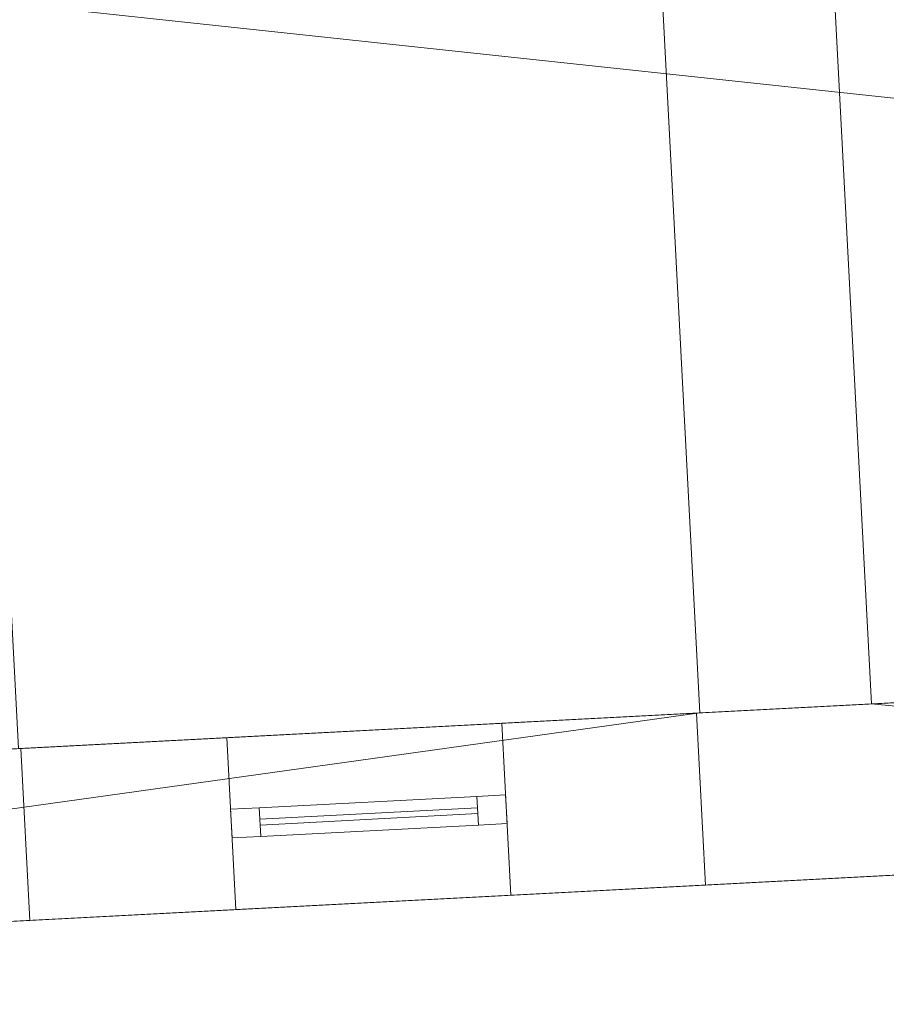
# Model space of a CAD drawing. Header units: millimetres. Extents: x -430348 to -225823, y -86243 to 5084.
# Tile 174 of 256: x -392948 to -391437, y -62625 to -60909. Entities that reach past the tile are written whole.
import ezdxf

# ---------------------------------------------------------------- set-up
doc = ezdxf.new("R2010")
doc.units = ezdxf.units.MM
for name, color, linetype, lineweight in [('A-GLAZ-CURT', 52, 'Continuous', 9), ('A-GLAZ-CWMG', 51, 'Continuous', 9), ('A-ROOF', 132, 'Continuous', 9), ('A-WALL', 113, 'Continuous', 9)]:
    doc.layers.add(name, color=color, linetype=linetype, lineweight=lineweight)

# ---------------------------------------------------------------- blocks, each defined once
blk = doc.blocks.new('System Panel - Glazed-566565-_3D_ Copy 1')
at = {"layer": 'A-GLAZ-CURT', "transparency": 33554471}
mesh = blk.add_polyface(dxfattribs=at)
corners = [(-190, 5), (-190, 5, 705), (190, 5, 705), (190, 5)]
mesh.append_faces([[corners[k] for k in face] for face in [(2, 3, 0, 1)]])
mesh = blk.add_polyface(dxfattribs=at)
corners = [(190, -5), (-190, -5), (-190, 5), (190, 5)]
mesh.append_faces([[corners[k] for k in face] for face in [(3, 0, 1, 2)]])
mesh = blk.add_polyface(dxfattribs=at)
corners = [(-190, -5, 705), (190, -5, 705), (190, 5, 705), (-190, 5, 705)]
mesh.append_faces([[corners[k] for k in face] for face in [(3, 0, 1, 2)]])
mesh = blk.add_polyface(dxfattribs=at)
corners = [(-190, -5), (-190, -5, 705), (-190, 5, 705), (-190, 5)]
mesh.append_faces([[corners[k] for k in face] for face in [(0, 1, 2, 3)]])
mesh = blk.add_polyface(dxfattribs=at)
corners = [(190, -5, 705), (190, -5), (190, 5), (190, 5, 705)]
mesh.append_faces([[corners[k] for k in face] for face in [(0, 1, 2, 3)]])
mesh = blk.add_polyface(dxfattribs=at)
corners = [(-190, -5), (190, -5), (190, -5, 705), (-190, -5, 705)]
mesh.append_faces([[corners[k] for k in face] for face in [(2, 3, 0, 1)]])
blk = doc.blocks.new('System Panel - Glazed-566566-_3D_ Copy 1')
at = {"layer": 'A-GLAZ-CURT', "transparency": 33554471}
mesh = blk.add_polyface(dxfattribs=at)
corners = [(-190, 5), (-190, 5, 425), (190, 5, 425), (190, 5)]
mesh.append_faces([[corners[k] for k in face] for face in [(2, 3, 0, 1)]])
mesh = blk.add_polyface(dxfattribs=at)
corners = [(190, -5), (-190, -5), (-190, 5), (190, 5)]
mesh.append_faces([[corners[k] for k in face] for face in [(3, 0, 1, 2)]])
mesh = blk.add_polyface(dxfattribs=at)
corners = [(-190, -5, 425), (190, -5, 425), (190, 5, 425), (-190, 5, 425)]
mesh.append_faces([[corners[k] for k in face] for face in [(3, 0, 1, 2)]])
mesh = blk.add_polyface(dxfattribs=at)
corners = [(-190, -5), (-190, -5, 425), (-190, 5, 425), (-190, 5)]
mesh.append_faces([[corners[k] for k in face] for face in [(0, 1, 2, 3)]])
mesh = blk.add_polyface(dxfattribs=at)
corners = [(190, -5, 425), (190, -5), (190, 5), (190, 5, 425)]
mesh.append_faces([[corners[k] for k in face] for face in [(0, 1, 2, 3)]])
mesh = blk.add_polyface(dxfattribs=at)
corners = [(-190, -5), (190, -5), (190, -5, 425), (-190, -5, 425)]
mesh.append_faces([[corners[k] for k in face] for face in [(2, 3, 0, 1)]])
blk = doc.blocks.new('Rectangular Mullion - 50mm x 50mm-353377-_3D_ Copy 1')
at = {"layer": 'A-GLAZ-CWMG'}
mesh = blk.add_polyface(dxfattribs=at)
corners = [(0, 25), (-50, 25), (-50, -25), (0, -25)]
mesh.append_faces([[corners[k] for k in face] for face in [(2, 3, 0, 1)]])
mesh = blk.add_polyface(dxfattribs=at)
corners = [(-50, 25), (0, 25), (0, 25, -500), (-50, 25, -500)]
mesh.append_faces([[corners[k] for k in face] for face in [(3, 0, 1, 2)]])
mesh = blk.add_polyface(dxfattribs=at)
corners = [(-50, -25), (-50, 25), (-50, 25, -500), (-50, -25, -500)]
mesh.append_faces([[corners[k] for k in face] for face in [(0, 1, 2, 3)]])
mesh = blk.add_polyface(dxfattribs=at)
corners = [(0, 25), (0, -25), (0, -25, -500), (0, 25, -500)]
mesh.append_faces([[corners[k] for k in face] for face in [(0, 1, 2, 3)]])
mesh = blk.add_polyface(dxfattribs=at)
corners = [(0, -25), (-50, -25), (-50, -25, -500), (0, -25, -500)]
mesh.append_faces([[corners[k] for k in face] for face in [(3, 0, 1, 2)]])
blk = doc.blocks.new('Rectangular Mullion - 50mm x 50mm-561733-_3D_ Copy 1')
at = {"layer": 'A-GLAZ-CWMG'}
mesh = blk.add_polyface(dxfattribs=at)
corners = [(0, 25), (-50, 25), (-50, -25), (0, -25)]
mesh.append_faces([[corners[k] for k in face] for face in [(3, 0, 1, 2)]])
mesh = blk.add_polyface(dxfattribs=at)
corners = [(0, 25, -380), (0, -25, -380), (-50, -25, -380), (-50, 25, -380)]
mesh.append_faces([[corners[k] for k in face] for face in [(0, 1, 2, 3)]])
mesh = blk.add_polyface(dxfattribs=at)
corners = [(-50, 25), (0, 25), (0, 25, -380), (-50, 25, -380)]
mesh.append_faces([[corners[k] for k in face] for face in [(3, 0, 1, 2)]])
mesh = blk.add_polyface(dxfattribs=at)
corners = [(-50, -25), (-50, 25), (-50, 25, -380), (-50, -25, -380)]
mesh.append_faces([[corners[k] for k in face] for face in [(3, 0, 1, 2)]])
mesh = blk.add_polyface(dxfattribs=at)
corners = [(0, 25), (0, -25), (0, -25, -380), (0, 25, -380)]
mesh.append_faces([[corners[k] for k in face] for face in [(3, 0, 1, 2)]])
mesh = blk.add_polyface(dxfattribs=at)
corners = [(0, -25), (-50, -25), (-50, -25, -380), (0, -25, -380)]
mesh.append_faces([[corners[k] for k in face] for face in [(3, 0, 1, 2)]])
blk = doc.blocks.new('Rectangular Mullion - 50mm x 50mm-353584-_3D_ Copy 1')
at = {"layer": 'A-GLAZ-CWMG'}
mesh = blk.add_polyface(dxfattribs=at)
corners = [(0, 25), (-50, 25), (-50, -25), (0, -25)]
mesh.append_faces([[corners[k] for k in face] for face in [(2, 3, 0, 1)]])
mesh = blk.add_polyface(dxfattribs=at)
corners = [(-50, 25), (0, 25), (0, 25, -780), (-50, 25, -780)]
mesh.append_faces([[corners[k] for k in face] for face in [(0, 1, 2, 3)]])
mesh = blk.add_polyface(dxfattribs=at)
corners = [(-50, -25), (-50, 25), (-50, 25, -780), (-50, -25, -780)]
mesh.append_faces([[corners[k] for k in face] for face in [(0, 1, 2, 3)]])
mesh = blk.add_polyface(dxfattribs=at)
corners = [(0, 25), (0, -25), (0, -25, -780), (0, 25, -780)]
mesh.append_faces([[corners[k] for k in face] for face in [(0, 1, 2, 3)]])
mesh = blk.add_polyface(dxfattribs=at)
corners = [(0, -25), (-50, -25), (-50, -25, -780), (0, -25, -780)]
mesh.append_faces([[corners[k] for k in face] for face in [(0, 1, 2, 3)]])
blk = doc.blocks.new('Rectangular Mullion - 50mm x 50mm-561734-_3D_ Copy 1')
at = {"layer": 'A-GLAZ-CWMG'}
mesh = blk.add_polyface(dxfattribs=at)
corners = [(0, 25), (-50, 25), (-50, -25), (0, -25)]
mesh.append_faces([[corners[k] for k in face] for face in [(3, 0, 1, 2)]])
mesh = blk.add_polyface(dxfattribs=at)
corners = [(0, 25, -380), (0, -25, -380), (-50, -25, -380), (-50, 25, -380)]
mesh.append_faces([[corners[k] for k in face] for face in [(0, 1, 2, 3)]])
mesh = blk.add_polyface(dxfattribs=at)
corners = [(-50, 25), (0, 25), (0, 25, -380), (-50, 25, -380)]
mesh.append_faces([[corners[k] for k in face] for face in [(3, 0, 1, 2)]])
mesh = blk.add_polyface(dxfattribs=at)
corners = [(-50, -25), (-50, 25), (-50, 25, -380), (-50, -25, -380)]
mesh.append_faces([[corners[k] for k in face] for face in [(3, 0, 1, 2)]])
mesh = blk.add_polyface(dxfattribs=at)
corners = [(0, 25), (0, -25), (0, -25, -380), (0, 25, -380)]
mesh.append_faces([[corners[k] for k in face] for face in [(3, 0, 1, 2)]])
mesh = blk.add_polyface(dxfattribs=at)
corners = [(0, -25), (-50, -25), (-50, -25, -380), (0, -25, -380)]
mesh.append_faces([[corners[k] for k in face] for face in [(3, 0, 1, 2)]])
blk = doc.blocks.new('Rectangular Mullion - 50mm x 50mm-566564-_3D_ Copy 1')
at = {"layer": 'A-GLAZ-CWMG'}
mesh = blk.add_polyface(dxfattribs=at)
corners = [(25, 25), (-25, 25), (-25, -25), (25, -25)]
mesh.append_faces([[corners[k] for k in face] for face in [(2, 3, 0, 1)]])
mesh = blk.add_polyface(dxfattribs=at)
corners = [(25, 25, -380), (25, -25, -380), (-25, -25, -380), (-25, 25, -380)]
mesh.append_faces([[corners[k] for k in face] for face in [(0, 1, 2, 3)]])
mesh = blk.add_polyface(dxfattribs=at)
corners = [(-25, 25), (25, 25), (25, 25, -380), (-25, 25, -380)]
mesh.append_faces([[corners[k] for k in face] for face in [(3, 0, 1, 2)]])
mesh = blk.add_polyface(dxfattribs=at)
corners = [(-25, -25), (-25, 25), (-25, 25, -380), (-25, -25, -380)]
mesh.append_faces([[corners[k] for k in face] for face in [(3, 0, 1, 2)]])
mesh = blk.add_polyface(dxfattribs=at)
corners = [(25, 25), (25, -25), (25, -25, -380), (25, 25, -380)]
mesh.append_faces([[corners[k] for k in face] for face in [(3, 0, 1, 2)]])
mesh = blk.add_polyface(dxfattribs=at)
corners = [(25, -25), (-25, -25), (-25, -25, -380), (25, -25, -380)]
mesh.append_faces([[corners[k] for k in face] for face in [(3, 0, 1, 2)]])
blk = doc.blocks.new('Rectangular Mullion - 50mm x 50mm-353384-_3D_ Copy 1')
at = {"layer": 'A-GLAZ-CWMG'}
mesh = blk.add_polyface(dxfattribs=at)
corners = [(0, 25, -500), (0, -25, -500), (-50, -25, -500), (-50, 25, -500)]
mesh.append_faces([[corners[k] for k in face] for face in [(0, 1, 2, 3)]])
mesh = blk.add_polyface(dxfattribs=at)
corners = [(-50, 25), (0, 25), (0, 25, -500), (-50, 25, -500)]
mesh.append_faces([[corners[k] for k in face] for face in [(3, 0, 1, 2)]])
mesh = blk.add_polyface(dxfattribs=at)
corners = [(-50, -25), (-50, 25), (-50, 25, -500), (-50, -25, -500)]
mesh.append_faces([[corners[k] for k in face] for face in [(3, 0, 1, 2)]])
mesh = blk.add_polyface(dxfattribs=at)
corners = [(0, 25), (0, -25), (0, -25, -500), (0, 25, -500)]
mesh.append_faces([[corners[k] for k in face] for face in [(3, 0, 1, 2)]])
mesh = blk.add_polyface(dxfattribs=at)
corners = [(0, -25), (-50, -25), (-50, -25, -500), (0, -25, -500)]
mesh.append_faces([[corners[k] for k in face] for face in [(3, 0, 1, 2)]])
blk = doc.blocks.new('Rectangular Mullion - 50mm x 50mm-353586-_3D_ Copy 1')
at = {"layer": 'A-GLAZ-CWMG'}
mesh = blk.add_polyface(dxfattribs=at)
corners = [(0, 25, -780), (0, -25, -780), (-50, -25, -780), (-50, 25, -780)]
mesh.append_faces([[corners[k] for k in face] for face in [(0, 1, 2, 3)]])
mesh = blk.add_polyface(dxfattribs=at)
corners = [(-50, 25), (0, 25), (0, 25, -780), (-50, 25, -780)]
mesh.append_faces([[corners[k] for k in face] for face in [(0, 1, 2, 3)]])
mesh = blk.add_polyface(dxfattribs=at)
corners = [(-50, -25), (-50, 25), (-50, 25, -780), (-50, -25, -780)]
mesh.append_faces([[corners[k] for k in face] for face in [(0, 1, 2, 3)]])
mesh = blk.add_polyface(dxfattribs=at)
corners = [(0, 25), (0, -25), (0, -25, -780), (0, 25, -780)]
mesh.append_faces([[corners[k] for k in face] for face in [(0, 1, 2, 3)]])
mesh = blk.add_polyface(dxfattribs=at)
corners = [(0, -25), (-50, -25), (-50, -25, -780), (0, -25, -780)]
mesh.append_faces([[corners[k] for k in face] for face in [(0, 1, 2, 3)]])

msp = doc.modelspace()

# ---------------------------------------------------------------- block references
at = {"layer": 'A-GLAZ-CURT', "transparency": 33554471, "rotation": 183.0000000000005}
for name, p in [('System Panel - Glazed-566565-_3D_ Copy 1', (-392339.5, -62297.1, 62920.9)), ('System Panel - Glazed-566566-_3D_ Copy 1', (-392339.5, -62297.1, 63675.9))]:
    msp.add_blockref(name, p, dxfattribs=at)
at = {"layer": 'A-GLAZ-CWMG', "extrusion": (-0.99863, -0.052336, 0), "rotation": 90}
for name, p in [('Rectangular Mullion - 50mm x 50mm-561733-_3D_ Copy 1', (41678.3, 64150.9, 395252.2)), ('Rectangular Mullion - 50mm x 50mm-566564-_3D_ Copy 1', (41678.3, 63650.9, 395252.2))]:
    msp.add_blockref(name, p, dxfattribs=at)
at = {"layer": 'A-GLAZ-CWMG', "extrusion": (0.99863, 0.052336, 0), "rotation": 270}
msp.add_blockref('Rectangular Mullion - 50mm x 50mm-561734-_3D_ Copy 1', (-41678.3, 62870.9, -394872.2), dxfattribs=at)
at = {"layer": 'A-GLAZ-CWMG', "rotation": 3.00000000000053}
for name, p in [('Rectangular Mullion - 50mm x 50mm-353377-_3D_ Copy 1', (-392099.8, -62284.6, 64150.9)), ('Rectangular Mullion - 50mm x 50mm-353586-_3D_ Copy 1', (-392099.8, -62284.6, 63650.9))]:
    msp.add_blockref(name, p, dxfattribs=at)
at = {"layer": 'A-GLAZ-CWMG', "extrusion": (0, 0, -1), "rotation": 356.9999999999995}
for name, p in [('Rectangular Mullion - 50mm x 50mm-353584-_3D_ Copy 1', (392579.2, -62309.7, -62870.9)), ('Rectangular Mullion - 50mm x 50mm-353384-_3D_ Copy 1', (392579.2, -62309.7, -63650.9))]:
    msp.add_blockref(name, p, dxfattribs=at)

# ---------------------------------------------------------------- meshes
at = {"layer": 'A-ROOF'}
mesh = msp.add_polyface(dxfattribs=at)
corners = [(-392055.6, -56524.4, 61870.9), (-391762.5, -62116.7, 61870.9), (-392950.3, -62179, 61870.9), (-393243.4, -56586.6, 61870.9)]
mesh.append_faces([[corners[k] for k in face] for face in [(1, 2, 3, 0)]])
mesh = msp.add_polyface(dxfattribs=at)
corners = [(-391762.5, -62116.7, 61970.9), (-392055.6, -56524.4, 61970.9), (-393243.4, -56586.6, 61970.9), (-392950.3, -62179, 61970.9)]
mesh.append_faces([[corners[k] for k in face] for face in [(2, 3, 0, 1)]])
mesh = msp.add_polyface(dxfattribs=at)
corners = [(-392055.6, -56524.4, 61970.9), (-391762.5, -62116.7, 61970.9), (-391762.5, -62116.7, 61870.9), (-392055.6, -56524.4, 61870.9)]
mesh.append_faces([[corners[k] for k in face] for face in [(1, 2, 3, 0)]])
mesh = msp.add_polyface(dxfattribs=at)
corners = [(-404678.7, -63558.8, 64150.9), (-401332.4, -59842.4, 66627), (-399187.3, -59729.9, 66627), (-399154.4, -60357.5, 66186.9), (-398275.6, -60311.4, 66186.9), (-398308.5, -59683.9, 66627), (-386809.9, -59081.3, 66627), (-386778.9, -59673.4, 66211.8), (-385881.4, -59626.4, 66211.8), (-385912.4, -59034.2, 66627), (-383738.9, -58920.3, 66627), (-380022.5, -62266.6, 64150.9)]
mesh.append_faces([[corners[k] for k in face] for face in [(3, 0, 1, 2)]], dxfattribs={"vtx0": -1})
mesh.append_faces([[corners[k] for k in face] for face in [(8, 11, 7)]], dxfattribs={"vtx0": -1, "vtx1": -1})
mesh.append_faces([[corners[k] for k in face] for face in [(0, 3, 4, 11)]], dxfattribs={"vtx0": -1, "vtx2": -1})
mesh.append_faces([[corners[k] for k in face] for face in [(10, 11, 8, 9)]], dxfattribs={"vtx1": -1})
mesh.append_faces([[corners[k] for k in face] for face in [(4, 5, 7, 11)]], dxfattribs={"vtx1": -1, "vtx2": -1, "vtx3": -1})
mesh.append_faces([[corners[k] for k in face] for face in [(5, 6, 7)]], dxfattribs={"vtx2": -1})
mesh = msp.add_polyface(dxfattribs=at)
corners = [(-401332.4, -59842.4, 66749), (-404678.7, -63558.8, 64273), (-380022.5, -62266.6, 64273), (-383738.9, -58920.3, 66749), (-385912.4, -59034.2, 66749), (-385881.4, -59626.4, 66333.9), (-386778.9, -59673.4, 66333.9), (-386809.9, -59081.3, 66749), (-398308.5, -59683.9, 66749), (-398275.6, -60311.4, 66309), (-399154.4, -60357.5, 66309), (-399187.3, -59729.9, 66749)]
mesh.append_faces([[corners[k] for k in face] for face in [(5, 2, 3, 4)]], dxfattribs={"vtx0": -1})
mesh.append_faces([[corners[k] for k in face] for face in [(2, 5, 6, 9)]], dxfattribs={"vtx0": -1, "vtx2": -1, "vtx3": -1})
mesh.append_faces([[corners[k] for k in face] for face in [(0, 1, 10, 11), (8, 9, 6, 7)]], dxfattribs={"vtx1": -1})
mesh.append_faces([[corners[k] for k in face] for face in [(9, 10, 1, 2)]], dxfattribs={"vtx1": -1, "vtx3": -1})
mesh = msp.add_polyface(dxfattribs=at)
corners = [(-391762.5, -62116.7, 61970.9), (-392950.3, -62179, 61970.9), (-392950.3, -62179, 61870.9), (-391762.5, -62116.7, 61870.9)]
mesh.append_faces([[corners[k] for k in face] for face in [(0, 1, 2, 3)]])
mesh = msp.add_polyface(dxfattribs=at)
corners = [(-380022.5, -62266.6, 64273), (-404678.7, -63558.8, 64273), (-404678.7, -63558.8, 64150.9), (-380022.5, -62266.6, 64150.9)]
mesh.append_faces([[corners[k] for k in face] for face in [(1, 2, 3, 0)]])
at = {"layer": 'A-WALL'}
mesh = msp.add_polyface(dxfattribs=at)
corners = [(-391756, -56508.7, 57947.5), (-391463, -62101, 57947.5), (-391762.5, -62116.7, 57947.5), (-392055.6, -56524.4, 57947.5)]
mesh.append_faces([[corners[k] for k in face] for face in [(3, 0, 1, 2)]])
mesh = msp.add_polyface(dxfattribs=at)
corners = [(-391463, -62101, 61870.9), (-391756, -56508.7, 61870.9), (-392055.6, -56524.4, 61870.9), (-391762.5, -62116.7, 61870.9)]
mesh.append_faces([[corners[k] for k in face] for face in [(3, 0, 1, 2)]])
mesh = msp.add_polyface(dxfattribs=at)
corners = [(-391463, -62101, 57947.5), (-391756, -56508.7, 57947.5), (-391756, -56508.7, 61870.9), (-391463, -62101, 61870.9)]
mesh.append_faces([[corners[k] for k in face] for face in [(2, 3, 0, 1)]])
mesh = msp.add_polyface(dxfattribs=at)
corners = [(-391762.5, -62116.7, 57947.5), (-391762.5, -62116.7, 61870.9), (-392055.6, -56524.4, 61870.9), (-392055.6, -56524.4, 57947.5)]
mesh.append_faces([[corners[k] for k in face] for face in [(2, 3, 0, 1)]])
mesh = msp.add_polyface(dxfattribs=at)
corners = [(-389455.3, -62296.2, 57947.5), (-395214.3, -62598, 57947.5), (-394950.7, -62283.8, 57947.5), (-393249.9, -62194.7, 57947.5), (-392950.3, -62179, 57947.5), (-391762.5, -62116.7, 57947.5), (-391463, -62101, 57947.5), (-389740.8, -62010.7, 57947.5)]
mesh.append_faces([[corners[k] for k in face] for face in [(2, 3, 1)]], dxfattribs={"vtx1": -1})
mesh.append_faces([[corners[k] for k in face] for face in [(4, 5, 1, 3)]], dxfattribs={"vtx1": -1, "vtx2": -1})
mesh.append_faces([[corners[k] for k in face] for face in [(5, 6, 0, 1)]], dxfattribs={"vtx1": -1, "vtx3": -1})
mesh.append_faces([[corners[k] for k in face] for face in [(6, 7, 0)]], dxfattribs={"vtx2": -1})
mesh = msp.add_polyface(dxfattribs=at)
corners = [(-395214.3, -62598, 64475.9), (-389455.3, -62296.2, 64475.9), (-389740.8, -62010.7, 64685.9), (-394950.7, -62283.8, 64685.9)]
mesh.append_faces([[corners[k] for k in face] for face in [(3, 0, 1, 2)]])
mesh = msp.add_polyface(dxfattribs=at)
corners = [(-389740.8, -62010.7, 57947.5), (-391463, -62101, 57947.5), (-391762.5, -62116.7, 57947.5), (-392950.3, -62179, 57947.5), (-393249.9, -62194.7, 57947.5), (-394950.7, -62283.8, 57947.5), (-394950.7, -62283.8, 64685.9), (-389740.8, -62010.7, 64685.9), (-393545.7, -62210.2, 62870.9), (-393545.7, -62210.2, 64150.9), (-394164.9, -62242.6, 64150.9), (-394164.9, -62242.6, 62870.9), (-392107.7, -62134.8, 62870.9), (-392107.7, -62134.8, 64150.9), (-392587, -62159.9, 64150.9), (-392587, -62159.9, 62870.9), (-390528.9, -62052.1, 62870.9), (-390528.9, -62052.1, 64150.9), (-391148.1, -62084.5, 64150.9), (-391148.1, -62084.5, 62870.9), (-393425.9, -62203.9, 59570.9), (-393425.9, -62203.9, 61870.9), (-394324.6, -62251, 61870.9), (-394324.6, -62251, 59570.9), (-390450, -62047.9, 59570.9), (-390450, -62047.9, 61870.9), (-391288.8, -62091.9, 61870.9), (-391288.8, -62091.9, 59570.9), (-391768.1, -62117, 59394), (-391768.1, -62117, 61870.9), (-392946.5, -62178.8, 61870.9), (-392946.5, -62178.8, 59394)]
mesh.append_faces([[corners[k] for k in face] for face in [(22, 11, 21)]], dxfattribs={"vtx0": -1, "vtx1": -1})
mesh.append_faces([[corners[k] for k in face] for face in [(26, 29, 19), (8, 30, 21, 11), (11, 22, 6, 10)]], dxfattribs={"vtx0": -1, "vtx1": -1, "vtx2": -1})
mesh.append_faces([[corners[k] for k in face] for face in [(7, 25, 16, 17), (6, 14, 9, 10)]], dxfattribs={"vtx0": -1, "vtx1": -1, "vtx3": -1})
mesh.append_faces([[corners[k] for k in face] for face in [(0, 24, 25, 7), (1, 27, 24, 0), (29, 26, 27, 28), (19, 12, 13, 18), (28, 2, 3, 31)]], dxfattribs={"vtx0": -1, "vtx2": -1})
mesh.append_faces([[corners[k] for k in face] for face in [(29, 15, 12, 19), (7, 17, 18, 13), (31, 3, 4, 20), (15, 29, 30, 8)]], dxfattribs={"vtx0": -1, "vtx2": -1, "vtx3": -1})
mesh.append_faces([[corners[k] for k in face] for face in [(1, 2, 28, 27)]], dxfattribs={"vtx1": -1, "vtx2": -1, "vtx3": -1})
mesh.append_faces([[corners[k] for k in face] for face in [(19, 16, 25, 26), (6, 7, 13, 14), (30, 31, 20, 21), (22, 23, 5, 6), (23, 20, 4, 5), (14, 15, 8, 9)]], dxfattribs={"vtx1": -1, "vtx3": -1})
mesh = msp.add_polyface(dxfattribs=at)
corners = [(-391463, -62101, 57947.5), (-391463, -62101, 61870.9), (-391762.5, -62116.7, 61870.9), (-391762.5, -62116.7, 57947.5)]
mesh.append_faces([[corners[k] for k in face] for face in [(3, 0, 1, 2)]])
mesh = msp.add_polyface(dxfattribs=at)
corners = [(-391752.4, -62416.6, 59394), (-391768.1, -62117, 59394), (-392946.5, -62178.8, 59394), (-392930.8, -62478.3, 59394)]
mesh.append_faces([[corners[k] for k in face] for face in [(0, 1, 2, 3)]])
mesh = msp.add_polyface(dxfattribs=at)
corners = [(-391768.1, -62117, 61870.9), (-391752.4, -62416.6, 61870.9), (-392930.8, -62478.3, 61870.9), (-392946.5, -62178.8, 61870.9)]
mesh.append_faces([[corners[k] for k in face] for face in [(2, 3, 0, 1)]])
mesh = msp.add_polyface(dxfattribs=at)
corners = [(-391752.4, -62416.6, 61870.9), (-391768.1, -62117, 61870.9), (-391768.1, -62117, 59394), (-391752.4, -62416.6, 59394)]
mesh.append_faces([[corners[k] for k in face] for face in [(0, 1, 2, 3)]])
mesh = msp.add_polyface(dxfattribs=at)
corners = [(-392107.7, -62134.8, 64150.9), (-392092, -62434.4, 64150.9), (-392571.3, -62459.5, 64150.9), (-392587, -62159.9, 64150.9)]
mesh.append_faces([[corners[k] for k in face] for face in [(1, 2, 3, 0)]])
mesh = msp.add_polyface(dxfattribs=at)
corners = [(-392092, -62434.4, 62870.9), (-392107.7, -62134.8, 62870.9), (-392587, -62159.9, 62870.9), (-392571.3, -62459.5, 62870.9)]
mesh.append_faces([[corners[k] for k in face] for face in [(2, 3, 0, 1)]])
mesh = msp.add_polyface(dxfattribs=at)
corners = [(-392092, -62434.4, 64150.9), (-392107.7, -62134.8, 64150.9), (-392107.7, -62134.8, 62870.9), (-392092, -62434.4, 62870.9)]
mesh.append_faces([[corners[k] for k in face] for face in [(2, 3, 0, 1)]])
mesh = msp.add_polyface(dxfattribs=at)
corners = [(-392587, -62159.9, 64150.9), (-392571.3, -62459.5, 64150.9), (-392571.3, -62459.5, 62870.9), (-392587, -62159.9, 62870.9)]
mesh.append_faces([[corners[k] for k in face] for face in [(0, 1, 2, 3)]])
mesh = msp.add_polyface(dxfattribs=at)
corners = [(-392930.8, -62478.3, 59394), (-392946.5, -62178.8, 59394), (-392946.5, -62178.8, 61870.9), (-392930.8, -62478.3, 61870.9)]
mesh.append_faces([[corners[k] for k in face] for face in [(0, 1, 2, 3)]])
mesh = msp.add_polyface(dxfattribs=at)
corners = [(-395214.3, -62598, 57947.5), (-389455.3, -62296.2, 57947.5), (-389455.3, -62296.2, 64475.9), (-395214.3, -62598, 64475.9), (-393530, -62509.7, 64150.9), (-393530, -62509.7, 62870.9), (-394149.2, -62542.2, 62870.9), (-394149.2, -62542.2, 64150.9), (-392092, -62434.4, 64150.9), (-392092, -62434.4, 62870.9), (-392571.3, -62459.5, 62870.9), (-392571.3, -62459.5, 64150.9), (-390513.2, -62351.6, 64150.9), (-390513.2, -62351.6, 62870.9), (-391132.4, -62384.1, 62870.9), (-391132.4, -62384.1, 64150.9), (-393410.2, -62503.5, 61870.9), (-393410.2, -62503.5, 59570.9), (-394308.9, -62550.6, 59570.9), (-394308.9, -62550.6, 61870.9), (-390434.2, -62347.5, 61870.9), (-390434.2, -62347.5, 59570.9), (-391273.1, -62391.5, 59570.9), (-391273.1, -62391.5, 61870.9), (-391752.4, -62416.6, 61870.9), (-391752.4, -62416.6, 59394), (-392930.8, -62478.3, 59394), (-392930.8, -62478.3, 61870.9)]
mesh.append_faces([[corners[k] for k in face] for face in [(14, 20, 13)]], dxfattribs={"vtx0": -1, "vtx1": -1})
mesh.append_faces([[corners[k] for k in face] for face in [(16, 27, 5)]], dxfattribs={"vtx0": -1, "vtx1": -1, "vtx2": -1})
mesh.append_faces([[corners[k] for k in face] for face in [(14, 24, 23, 20)]], dxfattribs={"vtx0": -1, "vtx1": -1, "vtx3": -1})
mesh.append_faces([[corners[k] for k in face] for face in [(0, 18, 19, 3), (17, 26, 27, 16), (10, 27, 24, 9), (6, 19, 16, 5), (11, 4, 5), (8, 14, 15)]], dxfattribs={"vtx0": -1, "vtx2": -1})
mesh.append_faces([[corners[k] for k in face] for face in [(3, 7, 4, 11), (1, 21, 22, 25), (14, 8, 9, 24), (2, 12, 13, 20)]], dxfattribs={"vtx0": -1, "vtx2": -1, "vtx3": -1})
mesh.append_faces([[corners[k] for k in face] for face in [(17, 18, 0, 26), (6, 7, 3, 19), (10, 11, 5, 27), (15, 12, 2, 8)]], dxfattribs={"vtx1": -1, "vtx2": -1, "vtx3": -1})
mesh.append_faces([[corners[k] for k in face] for face in [(25, 26, 0, 1), (2, 3, 11, 8), (22, 23, 24, 25), (20, 21, 1, 2)]], dxfattribs={"vtx1": -1, "vtx3": -1})

doc.saveas('drawing.dxf')
